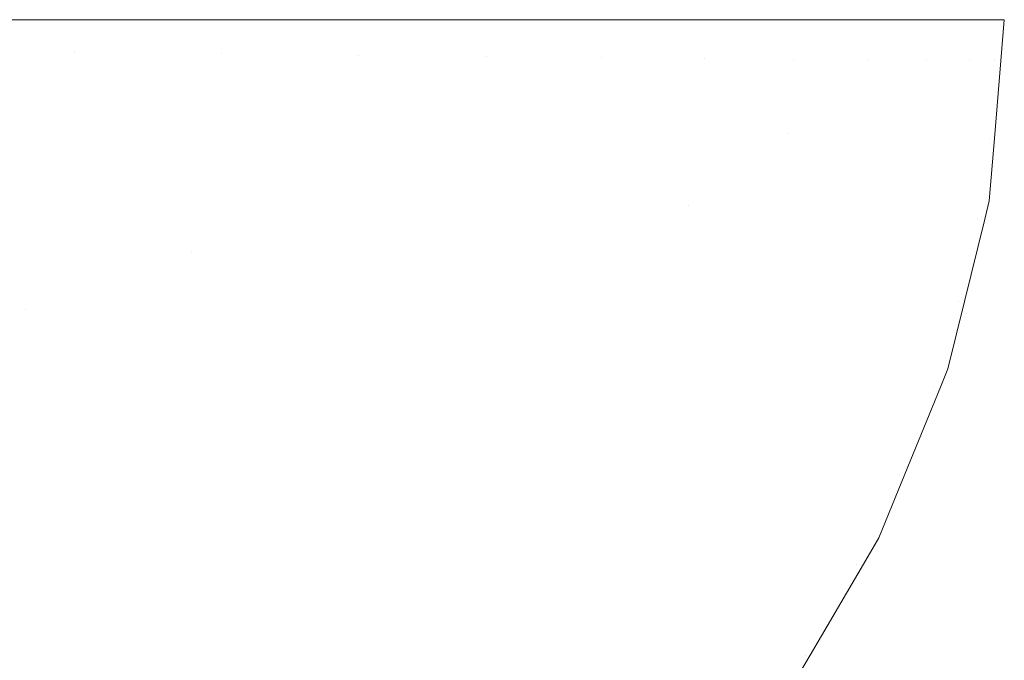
# Model space of a CAD drawing. Header units: centimetres. Extents: x 54.006 to 54.208, y 4.9 to 5.
# Tile 9 of 9: x 54.163 to 54.208, y 4.971 to 5. Entities that reach past the tile are written whole.
import ezdxf

# ---------------------------------------------------------------- set-up
doc = ezdxf.new("R2010")
doc.units = ezdxf.units.CM
doc.header["$LTSCALE"] = 2.54
doc.layers.add('Lucido design-1', color=7, linetype='Continuous')

# ---------------------------------------------------------------- blocks, each defined once
blk = doc.blocks.new('Gruppo-1')
at = {"color": 7, "linetype": 'Continuous', "lineweight": 9}
for points, invisible_edges in [([(54.165174, 4.998596, -2681.077674), (54.158085, 4.998663, -2681.081942), (54.158075, 5.000089, -2681.081881)], 11), ([(54.158075, 5.000089, -2681.081881), (54.16514, 5.000089, -2681.077572), (54.165174, 4.998596, -2681.077674)], 10), ([(54.165174, 4.998596, -2717.177674), (54.158085, 4.998663, -2717.181942), (54.158075, 5.000089, -2717.181881)], 11), ([(54.158075, 5.000089, -2717.181881), (54.16514, 5.000089, -2717.177572), (54.165174, 4.998596, -2717.177674)], 10), ([(54.165174, 4.998596, -2681.077674), (54.16514, 5.000089, -2681.077572), (54.168346, 5.000089, -2681.075617)], 9), ([(54.165174, 4.998596, -2717.177674), (54.16514, 5.000089, -2717.177572), (54.168346, 5.000089, -2717.175617)], 9), ([(54.171901, 4.998533, -2681.073129), (54.165174, 4.998596, -2681.077674), (54.168346, 5.000089, -2681.075617)], 11), ([(54.171901, 4.998533, -2717.173129), (54.165174, 4.998596, -2717.177674), (54.168346, 5.000089, -2717.175617)], 11), ([(54.168346, 5.000089, -2681.075617), (54.17185, 5.000089, -2681.073021), (54.171901, 4.998533, -2681.073129)], 10), ([(54.168346, 5.000089, -2717.175617), (54.17185, 5.000089, -2717.173021), (54.171901, 4.998533, -2717.173129)], 10), ([(54.178206, 4.998474, -2681.068316), (54.171901, 4.998533, -2681.073129), (54.17185, 5.000089, -2681.073021)], 11), ([(54.17185, 5.000089, -2681.073021), (54.178224, 5.000089, -2681.068298), (54.178206, 4.998474, -2681.068316)], 10), ([(54.178206, 4.998474, -2717.168316), (54.171901, 4.998533, -2717.173129), (54.17185, 5.000089, -2717.173021)], 11), ([(54.17185, 5.000089, -2717.173021), (54.178224, 5.000089, -2717.168298), (54.178206, 4.998474, -2717.168316)], 10), ([(54.184035, 4.998419, -2681.063248), (54.178206, 4.998474, -2681.068316), (54.178598, 5.000089, -2681.068021)], 11), ([(54.178206, 4.998474, -2681.068316), (54.178224, 5.000089, -2681.068298), (54.178598, 5.000089, -2681.068021)], 9), ([(54.184035, 4.998419, -2717.163248), (54.178206, 4.998474, -2717.168316), (54.178598, 5.000089, -2717.168021)], 11), ([(54.178206, 4.998474, -2717.168316), (54.178224, 5.000089, -2717.168298), (54.178598, 5.000089, -2717.168021)], 9), ([(54.178598, 5.000089, -2681.068021), (54.183952, 5.000089, -2681.063122), (54.184035, 4.998419, -2681.063248)], 10), ([(54.178598, 5.000089, -2717.168021), (54.183952, 5.000089, -2717.163122), (54.184035, 4.998419, -2717.163248)], 10), ([(54.184035, 4.998419, -2681.063248), (54.183952, 5.000089, -2681.063122), (54.187738, 5.000089, -2681.059657)], 9), ([(54.184035, 4.998419, -2717.163248), (54.183952, 5.000089, -2717.163122), (54.187738, 5.000089, -2717.159657)], 9), ([(54.187738, 5.000089, -2681.059657), (54.189332, 4.998369, -2681.057941), (54.184035, 4.998419, -2681.063248)], 11), ([(54.187738, 5.000089, -2717.159657), (54.189332, 4.998369, -2717.157941), (54.184035, 4.998419, -2717.163248)], 11), ([(54.187738, 5.000089, -2681.059657), (54.189285, 5.000089, -2681.057872), (54.189332, 4.998369, -2681.057941)], 10), ([(54.187738, 5.000089, -2717.159657), (54.189285, 5.000089, -2717.157872), (54.189332, 4.998369, -2717.157941)], 10), ([(54.194043, 4.998325, -2681.052415), (54.189332, 4.998369, -2681.057941), (54.189285, 5.000089, -2681.057872)], 11), ([(54.189285, 5.000089, -2681.057872), (54.194044, 5.000089, -2681.052387), (54.194043, 4.998325, -2681.052415)], 10), ([(54.194043, 4.998325, -2717.152415), (54.189332, 4.998369, -2717.157941), (54.189285, 5.000089, -2717.157872)], 11), ([(54.189285, 5.000089, -2717.157872), (54.194044, 5.000089, -2717.152387), (54.194043, 4.998325, -2717.152415)], 10), ([(54.198121, 4.998286, -2681.046694), (54.194043, 4.998325, -2681.052415), (54.194564, 5.000089, -2681.051786)], 11), ([(54.194043, 4.998325, -2681.052415), (54.194044, 5.000089, -2681.052387), (54.194564, 5.000089, -2681.051786)], 9), ([(54.198121, 4.998286, -2717.146694), (54.194043, 4.998325, -2717.152415), (54.194564, 5.000089, -2717.151786)], 11), ([(54.194043, 4.998325, -2717.152415), (54.194044, 5.000089, -2717.152387), (54.194564, 5.000089, -2717.151786)], 9), ([(54.194564, 5.000089, -2681.051786), (54.198003, 5.000089, -2681.046593), (54.198121, 4.998286, -2681.046694)], 10), ([(54.194564, 5.000089, -2717.151786), (54.198003, 5.000089, -2717.146593), (54.198121, 4.998286, -2717.146694)], 10), ([(54.198121, 4.998286, -2681.046694), (54.198003, 5.000089, -2681.046593), (54.200368, 5.000089, -2681.043023)], 9), ([(54.198121, 4.998286, -2717.146694), (54.198003, 5.000089, -2717.146593), (54.200368, 5.000089, -2717.143023)], 9), ([(54.200368, 5.000089, -2681.043023), (54.201522, 4.998254, -2681.040804), (54.198121, 4.998286, -2681.046694)], 11), ([(54.200368, 5.000089, -2717.143023), (54.201522, 4.998254, -2717.140804), (54.198121, 4.998286, -2717.146694)], 11), ([(54.200368, 5.000089, -2681.043023), (54.201428, 5.000089, -2681.040744), (54.201522, 4.998254, -2681.040804)], 10), ([(54.200368, 5.000089, -2717.143023), (54.201428, 5.000089, -2717.140744), (54.201522, 4.998254, -2717.140804)], 10), ([(54.204208, 4.998229, -2681.034776), (54.201522, 4.998254, -2681.040804), (54.201428, 5.000089, -2681.040744)], 11), ([(54.201428, 5.000089, -2681.040744), (54.204212, 5.000089, -2681.034761), (54.204208, 4.998229, -2681.034776)], 10), ([(54.204208, 4.998229, -2717.134776), (54.201522, 4.998254, -2717.140804), (54.201428, 5.000089, -2717.140744)], 11), ([(54.201428, 5.000089, -2717.140744), (54.204212, 5.000089, -2717.134761), (54.204208, 4.998229, -2717.134776)], 10), ([(54.206149, 4.998211, -2681.02864), (54.204208, 4.998229, -2681.034776), (54.204404, 5.000089, -2681.034349)], 11), ([(54.204208, 4.998229, -2681.034776), (54.204212, 5.000089, -2681.034761), (54.204404, 5.000089, -2681.034349)], 9), ([(54.206149, 4.998211, -2717.12864), (54.204208, 4.998229, -2717.134776), (54.204404, 5.000089, -2717.134349)], 11), ([(54.204208, 4.998229, -2717.134776), (54.204212, 5.000089, -2717.134761), (54.204404, 5.000089, -2717.134349)], 9), ([(54.204404, 5.000089, -2681.034349), (54.20603, 5.000089, -2681.028597), (54.206149, 4.998211, -2681.02864)], 10), ([(54.204404, 5.000089, -2717.134349), (54.20603, 5.000089, -2717.128597), (54.206149, 4.998211, -2717.12864)], 10), ([(54.206149, 4.998211, -2681.02864), (54.20603, 5.000089, -2681.028597), (54.206816, 5.000089, -2681.025814)], 9), ([(54.206149, 4.998211, -2717.12864), (54.20603, 5.000089, -2717.128597), (54.206816, 5.000089, -2717.125814)], 9), ([(54.207322, 4.9982, -2681.022433), (54.206149, 4.998211, -2681.02864), (54.206816, 5.000089, -2681.025814)], 11), ([(54.207322, 4.9982, -2717.122433), (54.206149, 4.998211, -2717.12864), (54.206816, 5.000089, -2717.125814)], 11), ([(54.206816, 5.000089, -2681.025814), (54.207147, 5.000089, -2681.022412), (54.207322, 4.9982, -2681.022433)], 10), ([(54.206816, 5.000089, -2717.125814), (54.207147, 5.000089, -2717.122412), (54.207322, 4.9982, -2717.122433)], 10), ([(54.207147, 5.000089, -2681.022412), (54.207751, 5.000089, -2681.016189), (54.207594, 4.998206, -2681.016189)], 8), ([(54.207594, 4.998206, -2681.016189), (54.207322, 4.9982, -2681.022433), (54.207147, 5.000089, -2681.022412)], 11), ([(54.207147, 5.000089, -2717.122412), (54.207751, 5.000089, -2717.116189), (54.207594, 4.998206, -2717.116189)], 8), ([(54.207594, 4.998206, -2717.116189), (54.207322, 4.9982, -2717.122433), (54.207147, 5.000089, -2717.122412)], 11), ([(54.164539, 4.992887, -2681.077674), (54.157478, 4.993209, -2681.081942), (54.158085, 4.998663, -2681.081942), (54.165174, 4.998596, -2681.077674)], 15), ([(54.164539, 4.992887, -2717.177674), (54.157478, 4.993209, -2717.181942), (54.158085, 4.998663, -2717.181942), (54.165174, 4.998596, -2717.177674)], 15), ([(54.165174, 4.998596, -2681.077674), (54.171901, 4.998533, -2681.073129), (54.171239, 4.992582, -2681.073129), (54.164539, 4.992887, -2681.077674)], 15), ([(54.165174, 4.998596, -2717.177674), (54.171901, 4.998533, -2717.173129), (54.171239, 4.992582, -2717.173129), (54.164539, 4.992887, -2717.177674)], 15), ([(54.17752, 4.992296, -2681.068316), (54.171239, 4.992582, -2681.073129), (54.171901, 4.998533, -2681.073129), (54.178206, 4.998474, -2681.068316)], 15), ([(54.17752, 4.992296, -2717.168316), (54.171239, 4.992582, -2717.173129), (54.171901, 4.998533, -2717.173129), (54.178206, 4.998474, -2717.168316)], 15), ([(54.178206, 4.998474, -2681.068316), (54.184035, 4.998419, -2681.063248), (54.183325, 4.992032, -2681.063248), (54.17752, 4.992296, -2681.068316)], 15), ([(54.178206, 4.998474, -2717.168316), (54.184035, 4.998419, -2717.163248), (54.183325, 4.992032, -2717.163248), (54.17752, 4.992296, -2717.168316)], 15), ([(54.1886, 4.991791, -2681.057941), (54.183325, 4.992032, -2681.063248), (54.184035, 4.998419, -2681.063248), (54.189332, 4.998369, -2681.057941)], 15), ([(54.1886, 4.991791, -2717.157941), (54.183325, 4.992032, -2717.163248), (54.184035, 4.998419, -2717.163248), (54.189332, 4.998369, -2717.157941)], 15), ([(54.189332, 4.998369, -2681.057941), (54.194043, 4.998325, -2681.052415), (54.193293, 4.991578, -2681.052415), (54.1886, 4.991791, -2681.057941)], 15), ([(54.189332, 4.998369, -2717.157941), (54.194043, 4.998325, -2717.152415), (54.193293, 4.991578, -2717.152415), (54.1886, 4.991791, -2717.157941)], 15), ([(54.193293, 4.991578, -2681.052415), (54.194043, 4.998325, -2681.052415), (54.19787, 4.994895, -2681.046694)], 11), ([(54.193293, 4.991578, -2717.152415), (54.194043, 4.998325, -2717.152415), (54.19787, 4.994895, -2717.146694)], 11), ([(54.194043, 4.998325, -2681.052415), (54.198121, 4.998286, -2681.046694), (54.19787, 4.994895, -2681.046694)], 11), ([(54.194043, 4.998325, -2717.152415), (54.198121, 4.998286, -2717.146694), (54.19787, 4.994895, -2717.146694)], 11), ([(54.19787, 4.994895, -2681.046694), (54.198121, 4.998286, -2681.046694), (54.201522, 4.998254, -2681.040804), (54.201266, 4.994803, -2681.040804)], 15), ([(54.19787, 4.994895, -2717.146694), (54.198121, 4.998286, -2717.146694), (54.201522, 4.998254, -2717.140804), (54.201266, 4.994803, -2717.140804)], 15), ([(54.201266, 4.994803, -2681.040804), (54.201522, 4.998254, -2681.040804), (54.204208, 4.998229, -2681.034776), (54.203949, 4.99473, -2681.034776)], 15), ([(54.201266, 4.994803, -2717.140804), (54.201522, 4.998254, -2717.140804), (54.204208, 4.998229, -2717.134776), (54.203949, 4.99473, -2717.134776)], 15), ([(54.203949, 4.99473, -2681.034776), (54.204208, 4.998229, -2681.034776), (54.206149, 4.998211, -2681.02864), (54.205887, 4.994678, -2681.02864)], 15), ([(54.203949, 4.99473, -2717.134776), (54.204208, 4.998229, -2717.134776), (54.206149, 4.998211, -2717.12864), (54.205887, 4.994678, -2717.12864)], 15), ([(54.205887, 4.994678, -2681.02864), (54.206149, 4.998211, -2681.02864), (54.207322, 4.9982, -2681.022433), (54.207059, 4.994646, -2681.022433)], 15), ([(54.205887, 4.994678, -2717.12864), (54.206149, 4.998211, -2717.12864), (54.207322, 4.9982, -2717.122433), (54.207059, 4.994646, -2717.122433)], 15), ([(54.207297, 4.994648, -2681.016189), (54.207059, 4.994646, -2681.022433), (54.207322, 4.9982, -2681.022433)], 11), ([(54.207297, 4.994648, -2717.116189), (54.207059, 4.994646, -2717.122433), (54.207322, 4.9982, -2717.122433)], 11), ([(54.207322, 4.9982, -2681.022433), (54.207594, 4.998206, -2681.016189), (54.207297, 4.994648, -2681.016189)], 9), ([(54.207322, 4.9982, -2717.122433), (54.207594, 4.998206, -2717.116189), (54.207297, 4.994648, -2717.116189)], 9), ([(54.19787, 4.994895, -2681.046694), (54.197355, 4.991393, -2681.046694), (54.193293, 4.991578, -2681.052415)], 11), ([(54.19787, 4.994895, -2717.146694), (54.197355, 4.991393, -2717.146694), (54.193293, 4.991578, -2717.152415)], 11), ([(54.201266, 4.994803, -2681.040804), (54.200742, 4.991238, -2681.040804), (54.197355, 4.991393, -2681.046694), (54.19787, 4.994895, -2681.046694)], 15), ([(54.201266, 4.994803, -2717.140804), (54.200742, 4.991238, -2717.140804), (54.197355, 4.991393, -2717.146694), (54.19787, 4.994895, -2717.146694)], 15), ([(54.203949, 4.99473, -2681.034776), (54.203417, 4.991117, -2681.034776), (54.200742, 4.991238, -2681.040804), (54.201266, 4.994803, -2681.040804)], 15), ([(54.203949, 4.99473, -2717.134776), (54.203417, 4.991117, -2717.134776), (54.200742, 4.991238, -2717.140804), (54.201266, 4.994803, -2717.140804)], 15), ([(54.205887, 4.994678, -2681.02864), (54.20535, 4.991029, -2681.02864), (54.203417, 4.991117, -2681.034776), (54.203949, 4.99473, -2681.034776)], 15), ([(54.205887, 4.994678, -2717.12864), (54.20535, 4.991029, -2717.12864), (54.203417, 4.991117, -2717.134776), (54.203949, 4.99473, -2717.134776)], 15), ([(54.207059, 4.994646, -2681.022433), (54.206519, 4.990975, -2681.022433), (54.20535, 4.991029, -2681.02864), (54.205887, 4.994678, -2681.02864)], 15), ([(54.207059, 4.994646, -2717.122433), (54.206519, 4.990975, -2717.122433), (54.20535, 4.991029, -2717.12864), (54.205887, 4.994678, -2717.12864)], 15), ([(54.207059, 4.991806, -2681.016189), (54.206519, 4.990975, -2681.022433), (54.207059, 4.994646, -2681.022433)], 11), ([(54.207059, 4.991806, -2717.116189), (54.206519, 4.990975, -2717.122433), (54.207059, 4.994646, -2717.122433)], 11), ([(54.207059, 4.994646, -2681.022433), (54.207297, 4.994648, -2681.016189), (54.207059, 4.991806, -2681.016189)], 9), ([(54.207059, 4.994646, -2717.122433), (54.207297, 4.994648, -2717.116189), (54.207059, 4.991806, -2717.116189)], 9), ([(54.162939, 4.986817, -2681.077674), (54.155949, 4.98741, -2681.081942), (54.157478, 4.993209, -2681.081942), (54.164539, 4.992887, -2681.077674)], 15), ([(54.162939, 4.986817, -2717.177674), (54.155949, 4.98741, -2717.181942), (54.157478, 4.993209, -2717.181942), (54.164539, 4.992887, -2717.177674)], 15), ([(54.162939, 4.986817, -2681.077674), (54.164539, 4.992887, -2681.077674), (54.170542, 4.989464, -2681.073129)], 11), ([(54.162939, 4.986817, -2717.177674), (54.164539, 4.992887, -2717.177674), (54.170542, 4.989464, -2717.173129)], 11), ([(54.164539, 4.992887, -2681.077674), (54.171239, 4.992582, -2681.073129), (54.170542, 4.989464, -2681.073129)], 11), ([(54.164539, 4.992887, -2717.177674), (54.171239, 4.992582, -2717.173129), (54.170542, 4.989464, -2717.173129)], 11), ([(54.170542, 4.989464, -2681.073129), (54.171239, 4.992582, -2681.073129), (54.17752, 4.992296, -2681.068316), (54.176796, 4.989059, -2681.068316)], 15), ([(54.170542, 4.989464, -2717.173129), (54.171239, 4.992582, -2717.173129), (54.17752, 4.992296, -2717.168316), (54.176796, 4.989059, -2717.168316)], 15), ([(54.176796, 4.989059, -2681.068316), (54.17752, 4.992296, -2681.068316), (54.183325, 4.992032, -2681.063248), (54.182577, 4.988685, -2681.063248)], 15), ([(54.176796, 4.989059, -2717.168316), (54.17752, 4.992296, -2717.168316), (54.183325, 4.992032, -2717.163248), (54.182577, 4.988685, -2717.163248)], 15), ([(54.182577, 4.988685, -2681.063248), (54.183325, 4.992032, -2681.063248), (54.1886, 4.991791, -2681.057941), (54.18783, 4.988345, -2681.057941)], 15), ([(54.182577, 4.988685, -2717.163248), (54.183325, 4.992032, -2717.163248), (54.1886, 4.991791, -2717.157941), (54.18783, 4.988345, -2717.157941)], 15), ([(54.18783, 4.988345, -2681.057941), (54.1886, 4.991791, -2681.057941), (54.193293, 4.991578, -2681.052415), (54.192503, 4.988043, -2681.052415)], 15), ([(54.18783, 4.988345, -2717.157941), (54.1886, 4.991791, -2717.157941), (54.193293, 4.991578, -2717.152415), (54.192503, 4.988043, -2717.152415)], 15), ([(54.192503, 4.988043, -2681.052415), (54.193293, 4.991578, -2681.052415), (54.197355, 4.991393, -2681.046694), (54.196548, 4.987781, -2681.046694)], 15), ([(54.192503, 4.988043, -2717.152415), (54.193293, 4.991578, -2717.152415), (54.197355, 4.991393, -2717.146694), (54.196548, 4.987781, -2717.146694)], 15), ([(54.207059, 4.991806, -2681.016189), (54.206854, 4.990971, -2681.016189), (54.206519, 4.990975, -2681.022433)], 10), ([(54.207059, 4.991806, -2717.116189), (54.206854, 4.990971, -2717.116189), (54.206519, 4.990975, -2717.122433)], 10), ([(54.196548, 4.987781, -2681.046694), (54.197355, 4.991393, -2681.046694), (54.200742, 4.991238, -2681.040804), (54.19992, 4.987562, -2681.040804)], 15), ([(54.196548, 4.987781, -2717.146694), (54.197355, 4.991393, -2717.146694), (54.200742, 4.991238, -2717.140804), (54.19992, 4.987562, -2717.140804)], 15), ([(54.19992, 4.987562, -2681.040804), (54.200742, 4.991238, -2681.040804), (54.203417, 4.991117, -2681.034776), (54.202584, 4.98739, -2681.034776)], 15), ([(54.19992, 4.987562, -2717.140804), (54.200742, 4.991238, -2717.140804), (54.203417, 4.991117, -2717.134776), (54.202584, 4.98739, -2717.134776)], 15), ([(54.202584, 4.98739, -2681.034776), (54.203417, 4.991117, -2681.034776), (54.20535, 4.991029, -2681.02864), (54.204509, 4.987265, -2681.02864)], 15), ([(54.202584, 4.98739, -2717.134776), (54.203417, 4.991117, -2717.134776), (54.20535, 4.991029, -2717.12864), (54.204509, 4.987265, -2717.12864)], 15), ([(54.204509, 4.987265, -2681.02864), (54.20535, 4.991029, -2681.02864), (54.206519, 4.990975, -2681.022433), (54.205673, 4.98719, -2681.022433)], 15), ([(54.204509, 4.987265, -2717.12864), (54.20535, 4.991029, -2717.12864), (54.206519, 4.990975, -2717.122433), (54.205673, 4.98719, -2717.122433)], 15), ([(54.205925, 4.987198, -2681.016189), (54.205673, 4.98719, -2681.022433), (54.206519, 4.990975, -2681.022433)], 11), ([(54.205925, 4.987198, -2717.116189), (54.205673, 4.98719, -2717.122433), (54.206519, 4.990975, -2717.122433)], 11), ([(54.206519, 4.990975, -2681.022433), (54.206854, 4.990971, -2681.016189), (54.205925, 4.987198, -2681.016189)], 9), ([(54.206519, 4.990975, -2717.122433), (54.206854, 4.990971, -2717.116189), (54.205925, 4.987198, -2717.116189)], 9), ([(54.170542, 4.989464, -2681.073129), (54.16957, 4.986255, -2681.073129), (54.162939, 4.986817, -2681.077674)], 11), ([(54.170542, 4.989464, -2717.173129), (54.16957, 4.986255, -2717.173129), (54.162939, 4.986817, -2717.177674)], 11), ([(54.176796, 4.989059, -2681.068316), (54.175787, 4.985728, -2681.068316), (54.16957, 4.986255, -2681.073129), (54.170542, 4.989464, -2681.073129)], 15), ([(54.176796, 4.989059, -2717.168316), (54.175787, 4.985728, -2717.168316), (54.16957, 4.986255, -2717.173129), (54.170542, 4.989464, -2717.173129)], 15), ([(54.182577, 4.988685, -2681.063248), (54.181534, 4.98524, -2681.063248), (54.175787, 4.985728, -2681.068316), (54.176796, 4.989059, -2681.068316)], 15), ([(54.182577, 4.988685, -2717.163248), (54.181534, 4.98524, -2717.163248), (54.175787, 4.985728, -2717.168316), (54.176796, 4.989059, -2717.168316)], 15), ([(54.18783, 4.988345, -2681.057941), (54.186756, 4.984797, -2681.057941), (54.181534, 4.98524, -2681.063248), (54.182577, 4.988685, -2681.063248)], 15), ([(54.18783, 4.988345, -2717.157941), (54.186756, 4.984797, -2717.157941), (54.181534, 4.98524, -2717.163248), (54.182577, 4.988685, -2717.163248)], 15), ([(54.192503, 4.988043, -2681.052415), (54.191401, 4.984403, -2681.052415), (54.186756, 4.984797, -2681.057941), (54.18783, 4.988345, -2681.057941)], 15), ([(54.192503, 4.988043, -2717.152415), (54.191401, 4.984403, -2717.152415), (54.186756, 4.984797, -2717.157941), (54.18783, 4.988345, -2717.157941)], 15), ([(54.196548, 4.987781, -2681.046694), (54.195421, 4.984062, -2681.046694), (54.191401, 4.984403, -2681.052415), (54.192503, 4.988043, -2681.052415)], 15), ([(54.196548, 4.987781, -2717.146694), (54.195421, 4.984062, -2717.146694), (54.191401, 4.984403, -2717.152415), (54.192503, 4.988043, -2717.152415)], 15), ([(54.19992, 4.987562, -2681.040804), (54.198774, 4.983778, -2681.040804), (54.195421, 4.984062, -2681.046694), (54.196548, 4.987781, -2681.046694)], 15), ([(54.19992, 4.987562, -2717.140804), (54.198774, 4.983778, -2717.140804), (54.195421, 4.984062, -2717.146694), (54.196548, 4.987781, -2717.146694)], 15), ([(54.202584, 4.98739, -2681.034776), (54.201422, 4.983554, -2681.034776), (54.198774, 4.983778, -2681.040804), (54.19992, 4.987562, -2681.040804)], 15), ([(54.202584, 4.98739, -2717.134776), (54.201422, 4.983554, -2717.134776), (54.198774, 4.983778, -2717.140804), (54.19992, 4.987562, -2717.140804)], 15), ([(54.154782, 4.984388, -2681.081942), (54.155949, 4.98741, -2681.081942), (54.162939, 4.986817, -2681.077674), (54.161717, 4.983654, -2681.077674)], 15), ([(54.154782, 4.984388, -2717.181942), (54.155949, 4.98741, -2717.181942), (54.162939, 4.986817, -2717.177674), (54.161717, 4.983654, -2717.177674)], 15), ([(54.204509, 4.987265, -2681.02864), (54.203336, 4.983391, -2681.02864), (54.201422, 4.983554, -2681.034776), (54.202584, 4.98739, -2681.034776)], 15), ([(54.204509, 4.987265, -2717.12864), (54.203336, 4.983391, -2717.12864), (54.201422, 4.983554, -2717.134776), (54.202584, 4.98739, -2717.134776)], 15), ([(54.205673, 4.98719, -2681.022433), (54.204493, 4.983293, -2681.022433), (54.203336, 4.983391, -2681.02864), (54.204509, 4.987265, -2681.02864)], 15), ([(54.205673, 4.98719, -2717.122433), (54.204493, 4.983293, -2717.122433), (54.203336, 4.983391, -2717.12864), (54.204509, 4.987265, -2717.12864)], 15), ([(54.205168, 4.984122, -2681.016189), (54.204493, 4.983293, -2681.022433), (54.205673, 4.98719, -2681.022433)], 11), ([(54.205168, 4.984122, -2717.116189), (54.204493, 4.983293, -2717.122433), (54.205673, 4.98719, -2717.122433)], 11), ([(54.205673, 4.98719, -2681.022433), (54.205925, 4.987198, -2681.016189), (54.205168, 4.984122, -2681.016189)], 9), ([(54.205673, 4.98719, -2717.122433), (54.205925, 4.987198, -2717.116189), (54.205168, 4.984122, -2717.116189)], 9), ([(54.161717, 4.983654, -2681.077674), (54.162939, 4.986817, -2681.077674), (54.16957, 4.986255, -2681.073129), (54.168297, 4.982957, -2681.073129)], 15), ([(54.161717, 4.983654, -2717.177674), (54.162939, 4.986817, -2717.177674), (54.16957, 4.986255, -2717.173129), (54.168297, 4.982957, -2717.173129)], 15), ([(54.168297, 4.982957, -2681.073129), (54.16957, 4.986255, -2681.073129), (54.175787, 4.985728, -2681.068316), (54.174465, 4.982304, -2681.068316)], 15), ([(54.168297, 4.982957, -2717.173129), (54.16957, 4.986255, -2717.173129), (54.175787, 4.985728, -2717.168316), (54.174465, 4.982304, -2717.168316)], 15), ([(54.174465, 4.982304, -2681.068316), (54.175787, 4.985728, -2681.068316), (54.181534, 4.98524, -2681.063248), (54.180167, 4.981701, -2681.063248)], 15), ([(54.174465, 4.982304, -2717.168316), (54.175787, 4.985728, -2717.168316), (54.181534, 4.98524, -2717.163248), (54.180167, 4.981701, -2717.163248)], 15), ([(54.180167, 4.981701, -2681.063248), (54.181534, 4.98524, -2681.063248), (54.186756, 4.984797, -2681.057941), (54.185348, 4.981152, -2681.057941)], 15), ([(54.180167, 4.981701, -2717.163248), (54.181534, 4.98524, -2717.163248), (54.186756, 4.984797, -2717.157941), (54.185348, 4.981152, -2717.157941)], 15), ([(54.185348, 4.981152, -2681.057941), (54.186756, 4.984797, -2681.057941), (54.191401, 4.984403, -2681.052415), (54.189957, 4.980665, -2681.052415)], 15), ([(54.185348, 4.981152, -2717.157941), (54.186756, 4.984797, -2717.157941), (54.191401, 4.984403, -2717.152415), (54.189957, 4.980665, -2717.152415)], 15), ([(54.189957, 4.980665, -2681.052415), (54.191401, 4.984403, -2681.052415), (54.195421, 4.984062, -2681.046694), (54.193946, 4.980242, -2681.046694)], 15), ([(54.189957, 4.980665, -2717.152415), (54.191401, 4.984403, -2717.152415), (54.195421, 4.984062, -2717.146694), (54.193946, 4.980242, -2717.146694)], 15), ([(54.193946, 4.980242, -2681.046694), (54.195421, 4.984062, -2681.046694), (54.198774, 4.983778, -2681.040804), (54.197273, 4.97989, -2681.040804)], 15), ([(54.193946, 4.980242, -2717.146694), (54.195421, 4.984062, -2717.146694), (54.198774, 4.983778, -2717.140804), (54.197273, 4.97989, -2717.140804)], 15), ([(54.205168, 4.984122, -2681.016189), (54.204826, 4.983282, -2681.016189), (54.204493, 4.983293, -2681.022433)], 10), ([(54.205168, 4.984122, -2717.116189), (54.204826, 4.983282, -2717.116189), (54.204493, 4.983293, -2717.122433)], 10), ([(54.168297, 4.982957, -2681.073129), (54.166696, 4.979577, -2681.073129), (54.160181, 4.980411, -2681.077674), (54.161717, 4.983654, -2681.077674)], 15), ([(54.168297, 4.982957, -2717.173129), (54.166696, 4.979577, -2717.173129), (54.160181, 4.980411, -2717.177674), (54.161717, 4.983654, -2717.177674)], 15), ([(54.197273, 4.97989, -2681.040804), (54.198774, 4.983778, -2681.040804), (54.201422, 4.983554, -2681.034776), (54.1999, 4.979612, -2681.034776)], 15), ([(54.197273, 4.97989, -2717.140804), (54.198774, 4.983778, -2717.140804), (54.201422, 4.983554, -2717.134776), (54.1999, 4.979612, -2717.134776)], 15), ([(54.1999, 4.979612, -2681.034776), (54.201422, 4.983554, -2681.034776), (54.203336, 4.983391, -2681.02864), (54.201799, 4.979411, -2681.02864)], 15), ([(54.1999, 4.979612, -2717.134776), (54.201422, 4.983554, -2717.134776), (54.203336, 4.983391, -2717.12864), (54.201799, 4.979411, -2717.12864)], 15), ([(54.201799, 4.979411, -2681.02864), (54.203336, 4.983391, -2681.02864), (54.204493, 4.983293, -2681.022433), (54.202947, 4.97929, -2681.022433)], 15), ([(54.201799, 4.979411, -2717.12864), (54.203336, 4.983391, -2717.12864), (54.204493, 4.983293, -2717.122433), (54.202947, 4.97929, -2717.122433)], 15), ([(54.174465, 4.982304, -2681.068316), (54.172804, 4.978795, -2681.068316), (54.166696, 4.979577, -2681.073129), (54.168297, 4.982957, -2681.073129)], 15), ([(54.174465, 4.982304, -2717.168316), (54.172804, 4.978795, -2717.168316), (54.166696, 4.979577, -2717.173129), (54.168297, 4.982957, -2717.173129)], 15), ([(54.203203, 4.979302, -2681.016189), (54.202947, 4.97929, -2681.022433), (54.204493, 4.983293, -2681.022433)], 11), ([(54.203203, 4.979302, -2717.116189), (54.202947, 4.97929, -2717.122433), (54.204493, 4.983293, -2717.122433)], 11), ([(54.204493, 4.983293, -2681.022433), (54.204826, 4.983282, -2681.016189), (54.203203, 4.979302, -2681.016189)], 9), ([(54.204493, 4.983293, -2717.122433), (54.204826, 4.983282, -2717.116189), (54.203203, 4.979302, -2717.116189)], 9), ([(54.180167, 4.981701, -2681.063248), (54.178449, 4.978073, -2681.063248), (54.172804, 4.978795, -2681.068316), (54.174465, 4.982304, -2681.068316)], 15), ([(54.180167, 4.981701, -2717.163248), (54.178449, 4.978073, -2717.163248), (54.172804, 4.978795, -2717.168316), (54.174465, 4.982304, -2717.168316)], 15), ([(54.185348, 4.981152, -2681.057941), (54.183579, 4.977416, -2681.057941), (54.178449, 4.978073, -2681.063248), (54.180167, 4.981701, -2681.063248)], 15), ([(54.185348, 4.981152, -2717.157941), (54.183579, 4.977416, -2717.157941), (54.178449, 4.978073, -2717.163248), (54.180167, 4.981701, -2717.163248)], 15), ([(54.189957, 4.980665, -2681.052415), (54.188142, 4.976832, -2681.052415), (54.183579, 4.977416, -2681.057941), (54.185348, 4.981152, -2681.057941)], 15), ([(54.189957, 4.980665, -2717.152415), (54.188142, 4.976832, -2717.152415), (54.183579, 4.977416, -2717.157941), (54.185348, 4.981152, -2717.157941)], 15), ([(54.158305, 4.977096, -2681.077674), (54.160181, 4.980411, -2681.077674), (54.166696, 4.979577, -2681.073129), (54.16474, 4.976121, -2681.073129)], 15), ([(54.158305, 4.977096, -2717.177674), (54.160181, 4.980411, -2717.177674), (54.166696, 4.979577, -2717.173129), (54.16474, 4.976121, -2717.173129)], 15), ([(54.193946, 4.980242, -2681.046694), (54.192092, 4.976327, -2681.046694), (54.188142, 4.976832, -2681.052415), (54.189957, 4.980665, -2681.052415)], 15), ([(54.193946, 4.980242, -2717.146694), (54.192092, 4.976327, -2717.146694), (54.188142, 4.976832, -2717.152415), (54.189957, 4.980665, -2717.152415)], 15), ([(54.197273, 4.97989, -2681.040804), (54.195386, 4.975905, -2681.040804), (54.192092, 4.976327, -2681.046694), (54.193946, 4.980242, -2681.046694)], 15), ([(54.197273, 4.97989, -2717.140804), (54.195386, 4.975905, -2717.140804), (54.192092, 4.976327, -2717.146694), (54.193946, 4.980242, -2717.146694)], 15), ([(54.1999, 4.979612, -2681.034776), (54.197987, 4.975572, -2681.034776), (54.195386, 4.975905, -2681.040804), (54.197273, 4.97989, -2681.040804)], 15), ([(54.1999, 4.979612, -2717.134776), (54.197987, 4.975572, -2717.134776), (54.195386, 4.975905, -2717.140804), (54.197273, 4.97989, -2717.140804)], 15), ([(54.16474, 4.976121, -2681.073129), (54.166696, 4.979577, -2681.073129), (54.172804, 4.978795, -2681.068316), (54.170773, 4.975208, -2681.068316)], 15), ([(54.16474, 4.976121, -2717.173129), (54.166696, 4.979577, -2717.173129), (54.172804, 4.978795, -2717.168316), (54.170773, 4.975208, -2717.168316)], 15), ([(54.201799, 4.979411, -2681.02864), (54.199867, 4.975332, -2681.02864), (54.197987, 4.975572, -2681.034776), (54.1999, 4.979612, -2681.034776)], 15), ([(54.201799, 4.979411, -2717.12864), (54.199867, 4.975332, -2717.12864), (54.197987, 4.975572, -2717.134776), (54.1999, 4.979612, -2717.134776)], 15), ([(54.202947, 4.97929, -2681.022433), (54.201003, 4.975186, -2681.022433), (54.199867, 4.975332, -2681.02864), (54.201799, 4.979411, -2681.02864)], 15), ([(54.202947, 4.97929, -2717.122433), (54.201003, 4.975186, -2717.122433), (54.199867, 4.975332, -2717.12864), (54.201799, 4.979411, -2717.12864)], 15), ([(54.202013, 4.976383, -2681.016189), (54.201003, 4.975186, -2681.022433), (54.202947, 4.97929, -2681.022433)], 11), ([(54.202013, 4.976383, -2717.116189), (54.201003, 4.975186, -2717.122433), (54.202947, 4.97929, -2717.122433)], 11), ([(54.202947, 4.97929, -2681.022433), (54.203203, 4.979302, -2681.016189), (54.202013, 4.976383, -2681.016189)], 9), ([(54.202947, 4.97929, -2717.122433), (54.203203, 4.979302, -2717.116189), (54.202013, 4.976383, -2717.116189)], 9), ([(54.170773, 4.975208, -2681.068316), (54.172804, 4.978795, -2681.068316), (54.178449, 4.978073, -2681.063248), (54.17635, 4.974364, -2681.063248)], 15), ([(54.170773, 4.975208, -2717.168316), (54.172804, 4.978795, -2717.168316), (54.178449, 4.978073, -2717.163248), (54.17635, 4.974364, -2717.163248)], 15), ([(54.17635, 4.974364, -2681.063248), (54.178449, 4.978073, -2681.063248), (54.183579, 4.977416, -2681.057941), (54.181417, 4.973596, -2681.057941)], 15), ([(54.17635, 4.974364, -2717.163248), (54.178449, 4.978073, -2717.163248), (54.183579, 4.977416, -2717.157941), (54.181417, 4.973596, -2717.157941)], 15), ([(54.16474, 4.976121, -2681.073129), (54.162402, 4.972598, -2681.073129), (54.156062, 4.973716, -2681.077674), (54.158305, 4.977096, -2681.077674)], 15), ([(54.16474, 4.976121, -2717.173129), (54.162402, 4.972598, -2717.173129), (54.156062, 4.973716, -2717.177674), (54.158305, 4.977096, -2717.177674)], 15), ([(54.181417, 4.973596, -2681.057941), (54.183579, 4.977416, -2681.057941), (54.188142, 4.976832, -2681.052415), (54.185925, 4.972914, -2681.052415)], 15), ([(54.181417, 4.973596, -2717.157941), (54.183579, 4.977416, -2717.157941), (54.188142, 4.976832, -2717.152415), (54.185925, 4.972914, -2717.152415)], 15), ([(54.185925, 4.972914, -2681.052415), (54.188142, 4.976832, -2681.052415), (54.192092, 4.976327, -2681.046694), (54.189826, 4.972323, -2681.046694)], 15), ([(54.185925, 4.972914, -2717.152415), (54.188142, 4.976832, -2717.152415), (54.192092, 4.976327, -2717.146694), (54.189826, 4.972323, -2717.146694)], 15), ([(54.189826, 4.972323, -2681.046694), (54.192092, 4.976327, -2681.046694), (54.195386, 4.975905, -2681.040804), (54.19308, 4.971831, -2681.040804)], 15), ([(54.189826, 4.972323, -2717.146694), (54.192092, 4.976327, -2717.146694), (54.195386, 4.975905, -2717.140804), (54.19308, 4.971831, -2717.140804)], 15), ([(54.202013, 4.976383, -2681.016189), (54.201307, 4.975183, -2681.016189), (54.201003, 4.975186, -2681.022433)], 10), ([(54.202013, 4.976383, -2717.116189), (54.201307, 4.975183, -2717.116189), (54.201003, 4.975186, -2717.122433)], 10), ([(54.170773, 4.975208, -2681.068316), (54.168346, 4.97155, -2681.068316), (54.162402, 4.972598, -2681.073129), (54.16474, 4.976121, -2681.073129)], 15), ([(54.170773, 4.975208, -2717.168316), (54.168346, 4.97155, -2717.168316), (54.162402, 4.972598, -2717.173129), (54.16474, 4.976121, -2717.173129)], 15), ([(54.19308, 4.971831, -2681.040804), (54.195386, 4.975905, -2681.040804), (54.197987, 4.975572, -2681.034776), (54.19565, 4.971442, -2681.034776)], 15), ([(54.19308, 4.971831, -2717.140804), (54.195386, 4.975905, -2717.140804), (54.197987, 4.975572, -2717.134776), (54.19565, 4.971442, -2717.134776)], 15), ([(54.19565, 4.971442, -2681.034776), (54.197987, 4.975572, -2681.034776), (54.199867, 4.975332, -2681.02864), (54.197506, 4.97116, -2681.02864)], 15), ([(54.19565, 4.971442, -2717.134776), (54.197987, 4.975572, -2717.134776), (54.199867, 4.975332, -2717.12864), (54.197506, 4.97116, -2717.12864)], 15), ([(54.197506, 4.97116, -2681.02864), (54.199867, 4.975332, -2681.02864), (54.201003, 4.975186, -2681.022433), (54.198629, 4.97099, -2681.022433)], 15), ([(54.197506, 4.97116, -2717.12864), (54.199867, 4.975332, -2717.12864), (54.201003, 4.975186, -2717.122433), (54.198629, 4.97099, -2717.122433)], 15), ([(54.17635, 4.974364, -2681.063248), (54.173841, 4.970582, -2681.063248), (54.168346, 4.97155, -2681.068316), (54.170773, 4.975208, -2681.068316)], 15), ([(54.17635, 4.974364, -2717.163248), (54.173841, 4.970582, -2717.163248), (54.168346, 4.97155, -2717.168316), (54.170773, 4.975208, -2717.168316)], 15), ([(54.19886, 4.971019, -2681.016189), (54.198629, 4.97099, -2681.022433), (54.201003, 4.975186, -2681.022433)], 11), ([(54.19886, 4.971019, -2717.116189), (54.198629, 4.97099, -2717.122433), (54.201003, 4.975186, -2717.122433)], 11), ([(54.201003, 4.975186, -2681.022433), (54.201307, 4.975183, -2681.016189), (54.19886, 4.971019, -2681.016189)], 9), ([(54.201003, 4.975186, -2717.122433), (54.201307, 4.975183, -2717.116189), (54.19886, 4.971019, -2717.116189)], 9), ([(54.181417, 4.973596, -2681.057941), (54.178833, 4.969702, -2681.057941), (54.173841, 4.970582, -2681.063248), (54.17635, 4.974364, -2681.063248)], 15), ([(54.181417, 4.973596, -2717.157941), (54.178833, 4.969702, -2717.157941), (54.173841, 4.970582, -2717.163248), (54.17635, 4.974364, -2717.163248)], 15), ([(54.185925, 4.972914, -2681.052415), (54.183274, 4.968919, -2681.052415), (54.178833, 4.969702, -2681.057941), (54.181417, 4.973596, -2681.057941)], 15), ([(54.185925, 4.972914, -2717.152415), (54.183274, 4.968919, -2717.152415), (54.178833, 4.969702, -2717.157941), (54.181417, 4.973596, -2717.157941)], 15), ([(54.159654, 4.969018, -2681.073129), (54.162402, 4.972598, -2681.073129), (54.168346, 4.97155, -2681.068316), (54.165493, 4.967833, -2681.068316)], 15), ([(54.159654, 4.969018, -2717.173129), (54.162402, 4.972598, -2717.173129), (54.168346, 4.97155, -2717.168316), (54.165493, 4.967833, -2717.168316)], 15), ([(54.189826, 4.972323, -2681.046694), (54.187118, 4.968242, -2681.046694), (54.183274, 4.968919, -2681.052415), (54.185925, 4.972914, -2681.052415)], 15), ([(54.189826, 4.972323, -2717.146694), (54.187118, 4.968242, -2717.146694), (54.183274, 4.968919, -2717.152415), (54.185925, 4.972914, -2717.152415)], 15), ([(54.19308, 4.971831, -2681.040804), (54.190323, 4.967677, -2681.040804), (54.187118, 4.968242, -2681.046694), (54.189826, 4.972323, -2681.046694)], 15), ([(54.19308, 4.971831, -2717.140804), (54.190323, 4.967677, -2717.140804), (54.187118, 4.968242, -2717.146694), (54.189826, 4.972323, -2717.146694)], 15), ([(54.19565, 4.971442, -2681.034776), (54.192855, 4.96723, -2681.034776), (54.190323, 4.967677, -2681.040804), (54.19308, 4.971831, -2681.040804)], 15), ([(54.19565, 4.971442, -2717.134776), (54.192855, 4.96723, -2717.134776), (54.190323, 4.967677, -2717.140804), (54.19308, 4.971831, -2717.140804)], 15), ([(54.165493, 4.967833, -2681.068316), (54.168346, 4.97155, -2681.068316), (54.173841, 4.970582, -2681.063248), (54.170891, 4.966739, -2681.063248)], 15), ([(54.165493, 4.967833, -2717.168316), (54.168346, 4.97155, -2717.168316), (54.173841, 4.970582, -2717.163248), (54.170891, 4.966739, -2717.163248)], 15), ([(54.197506, 4.97116, -2681.02864), (54.194684, 4.966908, -2681.02864), (54.192855, 4.96723, -2681.034776), (54.19565, 4.971442, -2681.034776)], 15), ([(54.197506, 4.97116, -2717.12864), (54.194684, 4.966908, -2717.12864), (54.192855, 4.96723, -2717.134776), (54.19565, 4.971442, -2717.134776)], 15), ([(54.198629, 4.97099, -2681.022433), (54.195791, 4.966713, -2681.022433), (54.194684, 4.966908, -2681.02864), (54.197506, 4.97116, -2681.02864)], 15), ([(54.198629, 4.97099, -2717.122433), (54.195791, 4.966713, -2717.122433), (54.194684, 4.966908, -2717.12864), (54.197506, 4.97116, -2717.12864)], 15), ([(54.196969, 4.967801, -2681.016189), (54.195791, 4.966713, -2681.022433), (54.198629, 4.97099, -2681.022433)], 11), ([(54.196969, 4.967801, -2717.116189), (54.195791, 4.966713, -2717.122433), (54.198629, 4.97099, -2717.122433)], 11), ([(54.198629, 4.97099, -2681.022433), (54.19886, 4.971019, -2681.016189), (54.196969, 4.967801, -2681.016189)], 9), ([(54.198629, 4.97099, -2717.122433), (54.19886, 4.971019, -2717.116189), (54.196969, 4.967801, -2717.116189)], 9)]:
    blk.add_3dface(points, dxfattribs=dict(at, invisible_edges=invisible_edges))

msp = doc.modelspace()

# ---------------------------------------------------------------- block references
at = {"layer": 'Lucido design-1', "color": 7}
msp.add_blockref('Gruppo-1', (0, 0), dxfattribs=at)

doc.saveas('drawing.dxf')
